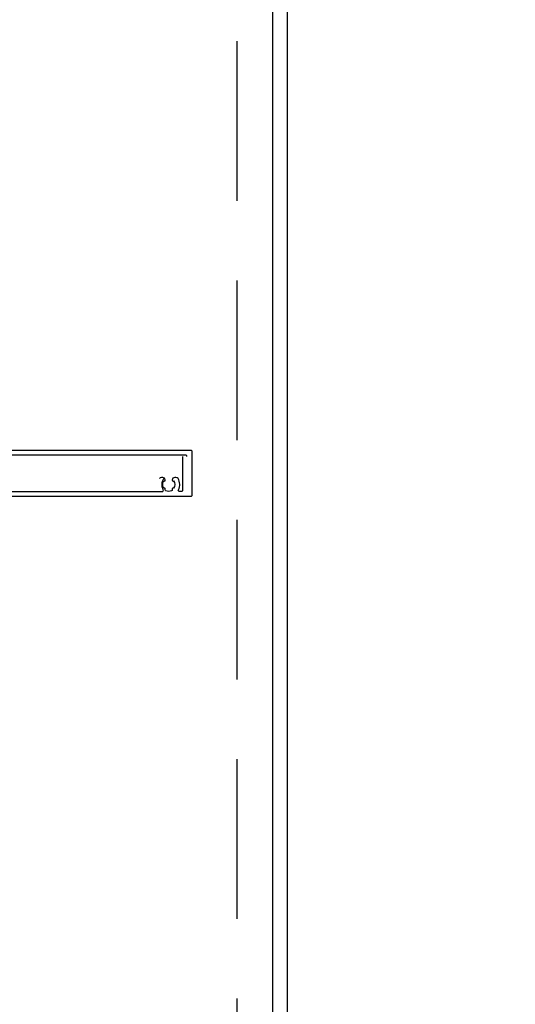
# Model space of a CAD drawing. Header units: millimetres. Extents: x 247761 to 294611, y 172579 to 236863.
# Tile 97 of 256: x 249854 to 250051, y 185660 to 186052. Entities that reach past the tile are written whole.
import ezdxf

# ---------------------------------------------------------------- set-up
doc = ezdxf.new("R2010")
doc.units = ezdxf.units.MM
doc.linetypes.add('ČÁRKOVANÁ', pattern=[19.05, 12.7, -6.35])
doc.layers.add('FASÁDA DETAILNÍ', color=4, linetype='Continuous')
doc.layers.add('NOVA', color=240, linetype='Continuous')

# ---------------------------------------------------------------- blocks, each defined once
blk = doc.blocks.new('A$C69D17D4D')
at = {"layer": 'FASÁDA DETAILNÍ'}
blk.add_line((-24690, 12827.5), (-24690, 10715.5), dxfattribs=at)
at = {"layer": 'FASÁDA DETAILNÍ', "color": 7, "linetype": 'ČÁRKOVANÁ', "ltscale": 5}
blk.add_lwpolyline([(1436, 1464), (-24704, 1464), (-24704, 24704), (1436, 24704)], close=True, dxfattribs=at)
at = {"layer": 'FASÁDA DETAILNÍ'}
blk.add_lwpolyline([(1416, 1484), (-24684, 1484), (-24684, 24684), (1416, 24684)], close=True, dxfattribs=at)
for points in [[(-24845.59, 12509.01), (-24722.58, 12509.01, -0.414214), (-24722.08, 12508.51), (-24722.08, 12491.01, -0.414214), (-24722.58, 12490.51), (-24841.12, 12490.51, 0.414214)], [(-24724.08, 12506.51, 0.414214), (-24724.58, 12507.01), (-24838.25, 12507.01, 0.414214)], [(-24827.92, 12492.51), (-24733.9, 12492.51, 0.565741), (-24733.46, 12493.25, -0.267763), (-24733.3, 12497.64)], [(-24725.83, 12506.51), (-24725.83, 12493.01, -0.414214), (-24726.33, 12492.51), (-24726.99, 12492.51, -0.565741), (-24727.43, 12493.25, 0.267763), (-24727.59, 12497.64, 0.258777), (-24728.43, 12498.11), (-24728.92, 12498.11, 0.414214), (-24729.92, 12497.11), (-24729.92, 12497, 0.64518), (-24729.42, 12496.78, -0.341732), (-24729.42, 12493.84, 0.64518), (-24729.92, 12493.62), (-24729.92, 12493.25, -0.298217), (-24730.22, 12492.79, -0.208712), (-24732.42, 12492.79, -0.298217), (-24732.72, 12493.25), (-24732.72, 12493.62, 0.64518), (-24733.22, 12493.84, -0.341732), (-24733.22, 12496.78, 0.64518), (-24732.72, 12497), (-24732.72, 12497.11, 0.414214), (-24733.72, 12498.11), (-24734.2, 12498.11, 0.258777), (-24735.05, 12497.64)]]:
    blk.add_lwpolyline(points, format="xyb", dxfattribs=at)

msp = doc.modelspace()

# ---------------------------------------------------------------- block references
at = {"layer": 'NOVA', "ltscale": 300}
msp.add_blockref('A$C69D17D4D', (274644.517, 173371.259), dxfattribs=at)

doc.saveas('drawing.dxf')
